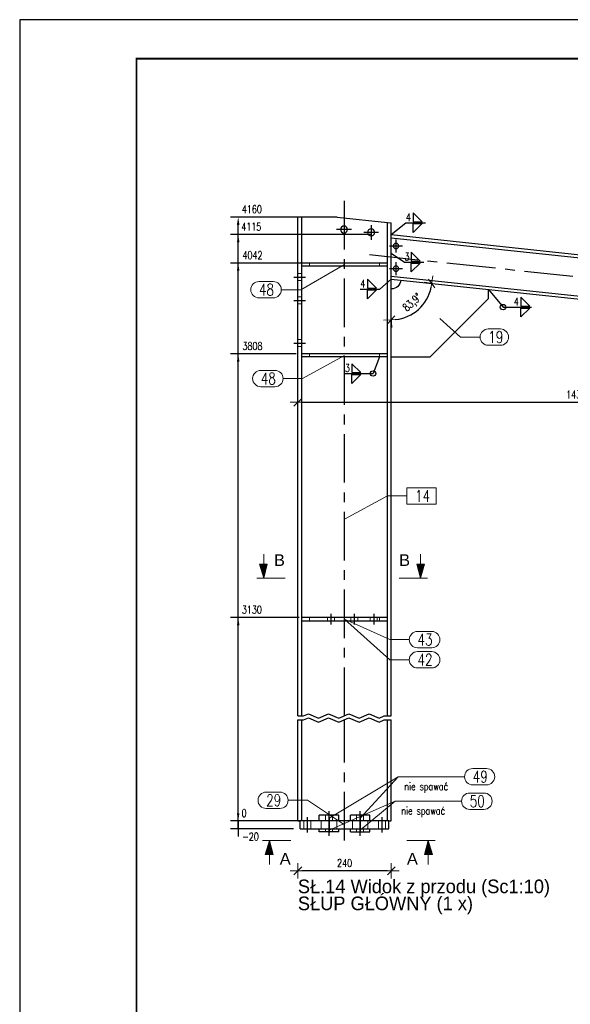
# Model space of a CAD drawing. Header units: millimetres. Extents: x 3515 to 4529, y 13642 to 14292.
# Tile 30 of 96: x 3528 to 3670, y 14010 to 14264. Entities that reach past the tile are written whole.
import ezdxf

# ---------------------------------------------------------------- set-up
doc = ezdxf.new("R2010")
doc.units = ezdxf.units.MM
doc.header["$LTSCALE"] = 10
doc.linetypes.add('HIDDEN', pattern=[0.375, 0.25, -0.125])
doc.linetypes.add('MITTE', pattern=[2, 1.25, -0.25, 0.25, -0.25])
doc.layers.get('Defpoints').update_dxf_attribs({"color": 1})
doc.layers.add('_FORMATKA', color=8, linetype='Continuous', plot=False)
for name, color, linetype, lineweight in [('_RAMKA', 7, 'Continuous', 35), ('PS_DIM', 4, 'Continuous', 13), ('PS_Hidden', 2, 'HIDDEN', 9), ('PS_Pos', 1, 'Continuous', 15), ('PS_SOLID', 7, 'Continuous', 30), ('PS_TEXT', 3, 'Continuous', 18)]:
    doc.layers.add(name, color=color, linetype=linetype, lineweight=lineweight)
for name, color, linetype in [('PS_MID', 5, 'MITTE'), ('PS_SHAPE', 3, 'Continuous'), ('PS_WELD', 1, 'Continuous')]:
    doc.layers.add(name, color=color, linetype=linetype)
doc.styles.add('ARIAL', font='arial.ttf')
doc.styles.add('ROMANS', font='romans.shx', dxfattribs={"width": 0.8})
doc.styles.add('simplex', font='simplex.shx', dxfattribs={"width": 0.75})
doc.dimstyles.new('1_10_GŁ_DS1-LS10', dxfattribs={"dimtxt": 2, "dimasz": 2, "dimexe": 2, "dimexo": 5, "dimgap": 1, "dimtad": 1, "dimjust": 4, "dimdec": 0, "dimlfac": 10, "dimtxsty": 'simplex', "dimblk1": 'NONE', "dimsah": 1, "dimcen": 2, "dimclrd": 256, "dimclre": 256, "dimclrt": 3, "dimadec": 1, "dimazin": 0, "dimtfac": 1, "dimtdec": 0, "dimtmove": 2, "dimatfit": 3, "dimfxl": 1, "dimarcsym": 0})
doc.dimstyles.new('1_10_PRZ', dxfattribs={"dimtxt": 2, "dimasz": 1, "dimexe": 2, "dimexo": 5, "dimgap": 1, "dimtad": 1, "dimdec": 0, "dimlfac": 10, "dimtxsty": 'simplex', "dimblk": 'dimznak', "dimcen": 2, "dimse1": 1, "dimse2": 1, "dimclrt": 3, "dimadec": 1, "dimazin": 0, "dimtfac": 1, "dimtdec": 0, "dimtix": 1, "dimtmove": 2, "dimatfit": 3, "dimldrblk": 'dim-grot', "dimfxl": 1, "dimarcsym": 0})

# ---------------------------------------------------------------- blocks, each defined once
blk = doc.blocks.new('dimznak')
at = {"color": 0}
for points in [[(-2, 0), (2, 0)], [(0, 2), (0, -2)]]:
    blk.add_lwpolyline(points, dxfattribs=at)
at = {"color": 2}
blk.add_lwpolyline([(1, 1), (-1, -1)], dxfattribs=at)
blk = doc.blocks.new('*D138')
at = {"layer": 'Defpoints', "color": 0, "transparency": 16777216}
for p in [(3623.95, 14211.42), (3623.95, 14196.93), (3628.85, 14187.71), (3739.22, 14184.63), (3623.95, 14084.6)]:
    blk.add_point(p, dxfattribs=at)
at = {"layer": 'PS_DIM', "color": 0, "lineweight": -2, "transparency": 16777216}
blk.add_arc((3623.95, 14196.93), 10.45, 275.486, 348.422, dxfattribs=at)
for p, rotation in [((3634.34, 14195.83), 81.16500206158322), ((3623.95, 14186.49), 182.7429951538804)]:
    blk.add_blockref('dimznak', p, dxfattribs=dict(at, rotation=rotation))
at = {"layer": 'PS_DIM', "color": 3, "transparency": 16777216, "insert": (3629.47, 14190.79), "char_height": 2, "attachment_point": 5, "rotation": 41.954, "style": 'simplex'}
blk.add_mtext('83,9°', dxfattribs=at)
blk = doc.blocks.new('dim-grot')
blk.add_hatch(color=256).paths.add_polyline_path([(0, 0), (-2, 0.5), (-2, -0.5)])
blk.add_lwpolyline([(0, 0), (-2, 0.5), (-2, -0.5), (0, 0)])
blk = doc.blocks.new('*D139')
at = {"layer": 'Defpoints', "color": 0, "transparency": 16777216}
for p in [(3584.62, 14057.6), (3603.81, 14055.6), (3623.95, 14057.6)]:
    blk.add_point(p, dxfattribs=at)
at = {"layer": 'PS_DIM', "lineweight": -2, "transparency": 16777216}
for p, q in [((3584.62, 14059.6), (3584.62, 14061.6)), ((3618.95, 14057.6), (3582.62, 14057.6)), ((3598.81, 14055.6), (3582.62, 14055.6)), ((3584.62, 14055.6), (3584.62, 14057.6)), ((3584.62, 14055.6), (3584.62, 14053.6))]:
    blk.add_line(p, q, dxfattribs=at)
at = {"layer": 'PS_DIM', "transparency": 16777216}
blk.add_solid([(3584.28, 14059.6), (3584.95, 14059.6), (3584.62, 14057.6)], dxfattribs=at)
at = {"layer": 'PS_DIM', "color": 3, "transparency": 16777216, "insert": (3587.78, 14053.59), "char_height": 2, "attachment_point": 5, "rotation": 0.0573, "style": 'simplex'}
blk.add_mtext('-20', dxfattribs=at)
blk = doc.blocks.new('_None')
blk = doc.blocks.new('*D140')
at = {"layer": 'Defpoints', "color": 0, "transparency": 16777216}
for p in [(3584.62, 14057.6), (3603.81, 14057.6), (3623.95, 14057.6)]:
    blk.add_point(p, dxfattribs=at)
at = {"layer": 'PS_DIM', "lineweight": -2, "transparency": 16777216}
for p, q in [((3584.62, 14059.6), (3584.62, 14061.6)), ((3598.81, 14057.6), (3582.62, 14057.6)), ((3618.95, 14057.6), (3582.62, 14057.6)), ((3584.62, 14057.6), (3584.62, 14055.6))]:
    blk.add_line(p, q, dxfattribs=at)
at = {"layer": 'PS_DIM', "transparency": 16777216}
blk.add_solid([(3584.28, 14059.6), (3584.95, 14059.6), (3584.62, 14057.6)], dxfattribs=at)
at = {"layer": 'PS_DIM', "color": 3, "transparency": 16777216, "insert": (3586.14, 14059.62), "char_height": 2, "attachment_point": 5, "rotation": 0.0573, "style": 'simplex'}
blk.add_mtext('0', dxfattribs=at)
blk = doc.blocks.new('*D141')
at = {"layer": 'Defpoints', "color": 0, "transparency": 16777216}
for p in [(3584.62, 14109.9), (3605.24, 14109.9), (3623.95, 14057.6)]:
    blk.add_point(p, dxfattribs=at)
at = {"layer": 'PS_DIM', "lineweight": -2, "transparency": 16777216}
for p, q in [((3600.24, 14109.9), (3582.62, 14109.9)), ((3584.62, 14057.6), (3584.62, 14107.9)), ((3618.95, 14057.6), (3582.62, 14057.6))]:
    blk.add_line(p, q, dxfattribs=at)
at = {"layer": 'PS_DIM', "transparency": 16777216}
blk.add_solid([(3584.28, 14107.9), (3584.95, 14107.9), (3584.62, 14109.9)], dxfattribs=at)
at = {"layer": 'PS_DIM', "color": 3, "transparency": 16777216, "insert": (3588.14, 14111.92), "char_height": 2, "attachment_point": 5, "rotation": 0.0573, "style": 'simplex'}
blk.add_mtext('3130', dxfattribs=at)
blk = doc.blocks.new('*D142')
at = {"layer": 'Defpoints', "color": 0, "transparency": 16777216}
for p in [(3584.62, 14177.74), (3604.49, 14177.74), (3623.95, 14057.6)]:
    blk.add_point(p, dxfattribs=at)
at = {"layer": 'PS_DIM', "lineweight": -2, "transparency": 16777216}
for p, q in [((3599.49, 14177.74), (3582.62, 14177.74)), ((3584.62, 14057.6), (3584.62, 14175.74)), ((3618.95, 14057.6), (3582.62, 14057.6))]:
    blk.add_line(p, q, dxfattribs=at)
at = {"layer": 'PS_DIM', "transparency": 16777216}
blk.add_solid([(3584.28, 14175.74), (3584.95, 14175.74), (3584.62, 14177.74)], dxfattribs=at)
at = {"layer": 'PS_DIM', "color": 3, "transparency": 16777216, "insert": (3588.28, 14179.76), "char_height": 2, "attachment_point": 5, "rotation": 0.0573, "style": 'simplex'}
blk.add_mtext('3808', dxfattribs=at)
blk = doc.blocks.new('*D143')
at = {"layer": 'Defpoints', "color": 0, "transparency": 16777216}
for p in [(3584.62, 14201.08), (3606.11, 14201.08), (3623.95, 14057.6)]:
    blk.add_point(p, dxfattribs=at)
at = {"layer": 'PS_DIM', "lineweight": -2, "transparency": 16777216}
for p, q in [((3601.11, 14201.08), (3582.62, 14201.08)), ((3584.62, 14057.6), (3584.62, 14199.08)), ((3618.95, 14057.6), (3582.62, 14057.6))]:
    blk.add_line(p, q, dxfattribs=at)
at = {"layer": 'PS_DIM', "transparency": 16777216}
blk.add_solid([(3584.28, 14199.08), (3584.95, 14199.08), (3584.62, 14201.08)], dxfattribs=at)
at = {"layer": 'PS_DIM', "color": 3, "transparency": 16777216, "insert": (3588.28, 14203.1), "char_height": 2, "attachment_point": 5, "rotation": 0.0573, "style": 'simplex'}
blk.add_mtext('4042', dxfattribs=at)
blk = doc.blocks.new('*D144')
at = {"layer": 'Defpoints', "color": 0, "transparency": 16777216}
for p in [(3584.62, 14208.4), (3623.95, 14208.4), (3623.95, 14057.6)]:
    blk.add_point(p, dxfattribs=at)
at = {"layer": 'PS_DIM', "lineweight": -2, "transparency": 16777216}
for p, q in [((3618.95, 14208.4), (3582.62, 14208.4)), ((3584.62, 14057.6), (3584.62, 14206.4)), ((3618.95, 14057.6), (3582.62, 14057.6))]:
    blk.add_line(p, q, dxfattribs=at)
at = {"layer": 'PS_DIM', "transparency": 16777216}
blk.add_solid([(3584.28, 14206.4), (3584.95, 14206.4), (3584.62, 14208.4)], dxfattribs=at)
at = {"layer": 'PS_DIM', "color": 3, "transparency": 16777216, "insert": (3587.99, 14210.42), "char_height": 2, "attachment_point": 5, "rotation": 0.0573, "style": 'simplex'}
blk.add_mtext('4115', dxfattribs=at)
blk = doc.blocks.new('*D145')
at = {"layer": 'Defpoints', "color": 0, "transparency": 16777216}
for p in [(3584.62, 14212.9), (3607.42, 14212.9), (3623.95, 14057.6)]:
    blk.add_point(p, dxfattribs=at)
at = {"layer": 'PS_DIM', "lineweight": -2, "transparency": 16777216}
for p, q in [((3602.42, 14212.9), (3582.62, 14212.9)), ((3584.62, 14057.6), (3584.62, 14210.9)), ((3618.95, 14057.6), (3582.62, 14057.6))]:
    blk.add_line(p, q, dxfattribs=at)
at = {"layer": 'PS_DIM', "transparency": 16777216}
blk.add_solid([(3584.28, 14210.9), (3584.95, 14210.9), (3584.62, 14212.9)], dxfattribs=at)
at = {"layer": 'PS_DIM', "color": 3, "transparency": 16777216, "insert": (3588.14, 14214.92), "char_height": 2, "attachment_point": 5, "rotation": 0.0573, "style": 'simplex'}
blk.add_mtext('4160', dxfattribs=at)
blk = doc.blocks.new('*D146')
at = {"layer": 'Defpoints', "color": 0, "transparency": 16777216}
for p in [(3599.95, 14060.43), (3623.95, 14057.6), (3599.95, 14044.77)]:
    blk.add_point(p, dxfattribs=at)
at = {"layer": 'PS_DIM', "color": 0, "lineweight": -2, "transparency": 16777216}
blk.add_line((3622.95, 14044.77), (3600.95, 14044.77), dxfattribs=at)
at = {"layer": 'PS_DIM', "color": 0, "lineweight": -2, "transparency": 16777216, "rotation": 180}
blk.add_blockref('dimznak', (3599.95, 14044.77), dxfattribs=at)
at = {"layer": 'PS_DIM', "color": 0, "lineweight": -2, "transparency": 16777216}
blk.add_blockref('dimznak', (3623.95, 14044.77), dxfattribs=at)
at = {"layer": 'PS_DIM', "color": 3, "transparency": 16777216, "insert": (3611.95, 14046.77), "char_height": 2, "attachment_point": 5, "style": 'simplex'}
blk.add_mtext('240', dxfattribs=at)
blk = doc.blocks.new('*X147')
at = {"color": 0}
for s, p in [('SŁ.14 Widok z przodu (Sc1:10)', (3599.95, 14047.96)), ('SŁUP GŁÓWNY (1 x)', (3599.95, 14043.59))]:
    blk.add_text(s, height=3.5, dxfattribs=at).set_placement(p)
blk = doc.blocks.new('*D148')
at = {"layer": 'Defpoints', "color": 0, "transparency": 16777216}
for p in [(3742.91, 14209.78), (3599.95, 14185.65), (3742.91, 14165.27)]:
    blk.add_point(p, dxfattribs=at)
at = {"layer": 'PS_DIM', "color": 0, "lineweight": -2, "transparency": 16777216}
blk.add_line((3600.95, 14165.27), (3741.91, 14165.27), dxfattribs=at)
at = {"layer": 'PS_DIM', "color": 0, "lineweight": -2, "transparency": 16777216, "rotation": 180}
blk.add_blockref('dimznak', (3599.95, 14165.27), dxfattribs=at)
at = {"layer": 'PS_DIM', "color": 0, "lineweight": -2, "transparency": 16777216}
blk.add_blockref('dimznak', (3742.91, 14165.27), dxfattribs=at)
at = {"layer": 'PS_DIM', "color": 3, "transparency": 16777216, "insert": (3671.43, 14167.27), "char_height": 2, "attachment_point": 5, "style": 'simplex'}
blk.add_mtext('1430', dxfattribs=at)
blk = doc.blocks.new('Znacznik')
at = {"layer": 'PS_TEXT'}
for p, q in [((4454.27, 7141.25), (4454.27, 7149.35)), ((4454.27, 7147.33), (4447.39, 7147.33)), ((4454.27, 7147.33), (4450.22, 7148.54)), ((4450.22, 7148.54), (4450.22, 7146.32)), ((4454.27, 7147.33), (4450.22, 7148.34)), ((4454.27, 7147.33), (4450.22, 7148.14)), ((4454.27, 7147.33), (4450.22, 7147.94)), ((4454.27, 7147.33), (4450.22, 7147.73)), ((4454.27, 7147.33), (4450.22, 7147.53)), ((4454.27, 7147.33), (4450.22, 7146.32)), ((4454.27, 7147.33), (4450.22, 7146.52)), ((4454.27, 7147.33), (4450.22, 7146.72)), ((4454.27, 7147.33), (4450.22, 7147.13)), ((4454.27, 7147.33), (4450.22, 7146.92)), ((4454.27, 7147.33), (4450.22, 7147.33))]:
    blk.add_line(p, q, dxfattribs=at)
blk = doc.blocks.new('PRZEK3')
at = {"layer": 'PS_DIM', "color": 7, "xscale": -0.8999999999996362, "yscale": 0.8999999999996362, "zscale": 0.9, "rotation": 90}
blk.add_blockref('Znacznik', (202262.67, 15878.89), dxfattribs=at)
at = {"layer": 'PS_TEXT', "style": 'ROMANS', "width": 0.9, "flags": 4}
blk.add_attdef('PRZEKRÓJ', (195831.81, 11873.66), '', height=2.92, dxfattribs=at)
blk = doc.blocks.new('*X377')
at = {"color": 1}
for p, q in [((3599.95, 14084.6), (3601.36, 14084.6)), ((3599.95, 14083.6), (3601.36, 14083.6)), ((3601.36, 14084.6), (3602.66, 14085.15)), ((3601.36, 14083.6), (3602.66, 14084.15)), ((3602.66, 14085.15), (3605.26, 14084.05)), ((3602.66, 14084.15), (3605.26, 14083.05)), ((3605.26, 14084.05), (3607.86, 14085.15)), ((3605.26, 14083.05), (3607.86, 14084.15)), ((3607.86, 14085.15), (3610.46, 14084.05)), ((3607.86, 14084.15), (3610.46, 14083.05)), ((3610.46, 14084.05), (3613.06, 14085.15)), ((3610.46, 14083.05), (3613.06, 14084.15)), ((3613.06, 14085.15), (3615.66, 14084.05)), ((3613.06, 14084.15), (3615.66, 14083.05)), ((3615.66, 14084.05), (3618.26, 14085.15)), ((3615.66, 14083.05), (3618.26, 14084.15)), ((3618.26, 14085.15), (3620.86, 14084.05)), ((3618.26, 14084.15), (3620.86, 14083.05)), ((3620.86, 14084.05), (3622.16, 14084.6)), ((3620.86, 14083.05), (3622.16, 14083.6)), ((3622.16, 14084.6), (3623.95, 14084.6)), ((3622.16, 14083.6), (3623.95, 14083.6))]:
    blk.add_line(p, q, dxfattribs=at)
at = {"layer": 'PS_Hidden', "color": 2, "linetype": 'HIDDEN'}
for p, q in [((3742.68, 14207.59), (3741.69, 14207.7)), ((3742.49, 14205.8), (3741.49, 14205.91)), ((3742.15, 14202.62), (3741.16, 14202.73)), ((3602.95, 14200.28), (3602.95, 14201.08)), ((3620.95, 14201.08), (3620.95, 14200.28)), ((3741.96, 14200.83), (3740.96, 14200.94)), ((3600.93, 14198.38), (3599.95, 14198.38)), ((3600.93, 14196.58), (3599.95, 14196.58)), ((3600.93, 14192.38), (3599.95, 14192.38)), ((3740.15, 14193.28), (3741.14, 14193.18)), ((3740.3, 14194.67), (3741.29, 14194.57)), ((3600.93, 14190.58), (3599.95, 14190.58)), ((3739.51, 14187.32), (3740.5, 14187.21)), ((3739.36, 14185.92), (3740.36, 14185.82)), ((3600.93, 14181.38), (3599.95, 14181.38)), ((3600.93, 14179.58), (3599.95, 14179.58)), ((3602.95, 14176.94), (3602.95, 14177.74)), ((3620.95, 14177.74), (3620.95, 14176.94)), ((3602.95, 14109.1), (3602.95, 14109.9)), ((3607.55, 14109.1), (3607.55, 14109.9)), ((3609.35, 14109.1), (3609.35, 14109.9)), ((3613.55, 14109.1), (3613.55, 14109.9)), ((3615.35, 14109.1), (3615.35, 14109.9)), ((3618.55, 14109.1), (3618.55, 14109.9)), ((3620.35, 14109.1), (3620.35, 14109.9)), ((3620.95, 14109.9), (3620.95, 14109.1)), ((3607.05, 14059.1), (3607.05, 14057.6)), ((3608.85, 14059.1), (3608.85, 14057.6)), ((3615.05, 14059.1), (3615.05, 14057.6)), ((3616.85, 14059.1), (3616.85, 14057.6)), ((3601.45, 14055.6), (3601.45, 14057.6)), ((3603.25, 14055.6), (3603.25, 14057.6)), ((3605.95, 14055.6), (3605.95, 14057.6)), ((3607.05, 14055.6), (3607.05, 14054.8)), ((3608.85, 14055.6), (3608.85, 14054.8)), ((3609.95, 14055.6), (3609.95, 14057.6)), ((3613.95, 14055.6), (3613.95, 14057.6)), ((3613.95, 14055.6), (3613.95, 14057.6)), ((3615.05, 14055.6), (3615.05, 14054.8)), ((3616.85, 14055.6), (3616.85, 14054.8)), ((3617.95, 14055.6), (3617.95, 14057.6)), ((3617.95, 14055.6), (3617.95, 14057.6)), ((3620.65, 14055.6), (3620.65, 14057.6)), ((3622.45, 14055.6), (3622.45, 14057.6))]:
    blk.add_line(p, q, dxfattribs=at)
at = {"layer": 'PS_MID', "color": 5, "linetype": 'MITTE'}
for p, q in [((3611.95, 14084.6), (3611.95, 14217.9)), ((3611.81, 14211.6), (3611.81, 14207.8)), ((3618.77, 14210.85), (3618.77, 14207.05)), ((3613.71, 14209.7), (3609.91, 14209.7)), ((3620.67, 14208.95), (3616.87, 14208.95)), ((3626.85, 14205.46), (3623.45, 14205.46)), ((3625.15, 14207.16), (3625.15, 14203.76)), ((3740.6, 14206.91), (3743.58, 14206.59)), ((3740.6, 14206.91), (3743.58, 14206.59)), ((3740.6, 14206.91), (3743.58, 14206.59)), ((3740.6, 14206.91), (3743.58, 14206.59)), ((3618.37, 14203.26), (3744.8, 14189.77)), ((3625.15, 14201.32), (3625.15, 14197.92)), ((3740.07, 14201.94), (3743.05, 14201.62)), ((3740.07, 14201.94), (3743.05, 14201.62)), ((3740.07, 14201.94), (3743.05, 14201.62)), ((3740.07, 14201.94), (3743.05, 14201.62)), ((3598.95, 14197.48), (3601.93, 14197.48)), ((3598.95, 14197.48), (3601.93, 14197.48)), ((3626.85, 14199.62), (3623.45, 14199.62)), ((3742.21, 14193.77), (3739.23, 14194.08)), ((3742.21, 14193.77), (3739.23, 14194.08)), ((3598.95, 14191.48), (3601.93, 14191.48)), ((3598.95, 14191.48), (3601.93, 14191.48)), ((3741.42, 14186.41), (3738.44, 14186.73)), ((3741.42, 14186.41), (3738.44, 14186.73)), ((3598.95, 14180.48), (3601.93, 14180.48)), ((3598.95, 14180.48), (3601.93, 14180.48)), ((3608.45, 14110.9), (3608.45, 14108.1)), ((3614.45, 14110.9), (3614.45, 14108.1)), ((3619.45, 14110.9), (3619.45, 14108.1)), ((3619.45, 14110.9), (3619.45, 14108.1)), ((3611.95, 14052.6), (3611.95, 14083.6)), ((3602.35, 14058.6), (3602.35, 14054.6)), ((3602.35, 14058.6), (3602.35, 14054.6)), ((3607.95, 14056.6), (3607.95, 14060.1)), ((3607.95, 14056.6), (3607.95, 14060.1)), ((3607.95, 14058.6), (3607.95, 14054.6)), ((3607.95, 14058.6), (3607.95, 14054.6)), ((3615.95, 14056.6), (3615.95, 14060.1)), ((3615.95, 14056.6), (3615.95, 14060.1)), ((3615.95, 14058.6), (3615.95, 14054.6)), ((3615.95, 14058.6), (3615.95, 14054.6)), ((3621.55, 14058.6), (3621.55, 14054.6)), ((3621.55, 14058.6), (3621.55, 14054.6)), ((3607.95, 14053.8), (3607.95, 14056.6)), ((3607.95, 14053.8), (3607.95, 14056.6)), ((3615.95, 14053.8), (3615.95, 14056.6)), ((3615.95, 14053.8), (3615.95, 14056.6))]:
    blk.add_line(p, q, dxfattribs=at)
at = {"layer": 'PS_SOLID', "color": 7, "linetype": 'Continuous'}
for p, q in [((3599.95, 14084.6), (3599.95, 14212.9)), ((3600.93, 14212.9), (3599.95, 14212.9)), ((3600.93, 14084.6), (3600.93, 14212.9)), ((3610.06, 14212.9), (3600.93, 14212.9)), ((3610.06, 14212.9), (3622.97, 14211.52)), ((3622.97, 14084.6), (3622.97, 14211.52)), ((3622.97, 14211.52), (3623.95, 14211.42)), ((3623.95, 14084.6), (3623.95, 14211.42)), ((3623.95, 14208.4), (3740.43, 14195.97)), ((3623.95, 14207.59), (3623.95, 14208.4)), ((3623.95, 14207.59), (3740.35, 14195.17)), ((3741.92, 14209.89), (3739.29, 14185.23)), ((3740.28, 14185.12), (3742.91, 14209.78)), ((3742.91, 14209.78), (3741.92, 14209.89)), ((3622.95, 14201.08), (3600.95, 14201.08)), ((3600.95, 14200.28), (3600.95, 14201.08)), ((3622.95, 14200.28), (3600.95, 14200.28)), ((3622.95, 14200.28), (3622.95, 14201.08)), ((3623.95, 14197.74), (3739.31, 14185.43)), ((3623.95, 14196.93), (3623.95, 14197.74)), ((3623.95, 14196.93), (3739.22, 14184.63)), ((3648.95, 14191.94), (3648.95, 14194.27)), ((3633.95, 14176.94), (3648.95, 14191.94)), ((3739.22, 14184.63), (3739.29, 14185.23)), ((3740.28, 14185.12), (3739.29, 14185.23)), ((3622.95, 14177.74), (3600.95, 14177.74)), ((3600.95, 14176.94), (3600.95, 14177.74)), ((3622.95, 14176.94), (3622.95, 14177.74)), ((3622.95, 14176.94), (3600.95, 14176.94)), ((3623.95, 14176.94), (3633.95, 14176.94)), ((3600.95, 14109.1), (3600.95, 14109.9)), ((3622.95, 14109.9), (3600.95, 14109.9)), ((3600.95, 14109.1), (3622.95, 14109.1)), ((3622.95, 14109.1), (3622.95, 14109.9)), ((3599.95, 14057.6), (3599.95, 14083.6)), ((3600.93, 14057.6), (3600.93, 14083.6)), ((3622.97, 14057.6), (3622.97, 14083.6)), ((3623.95, 14057.6), (3623.95, 14083.6)), ((3605.45, 14057.6), (3605.45, 14059.1)), ((3610.45, 14059.1), (3605.45, 14059.1)), ((3610.45, 14057.6), (3610.45, 14059.1)), ((3613.45, 14057.6), (3613.45, 14059.1)), ((3618.45, 14059.1), (3613.45, 14059.1)), ((3618.45, 14057.6), (3618.45, 14059.1)), ((3599.95, 14057.6), (3600.55, 14057.6)), ((3600.55, 14055.6), (3600.55, 14057.6)), ((3623.35, 14057.6), (3600.55, 14057.6)), ((3600.55, 14055.6), (3623.35, 14055.6)), ((3605.45, 14054.8), (3605.45, 14055.6)), ((3610.45, 14054.8), (3610.45, 14055.6)), ((3613.45, 14054.8), (3613.45, 14055.6)), ((3618.45, 14054.8), (3618.45, 14055.6)), ((3623.35, 14055.6), (3623.35, 14057.6)), ((3623.35, 14057.6), (3623.95, 14057.6)), ((3610.45, 14054.8), (3605.45, 14054.8)), ((3613.45, 14054.8), (3618.45, 14054.8))]:
    blk.add_line(p, q, dxfattribs=at)
at = {"layer": 'PS_SOLID', "color": 7, "extrusion": (0, 0, -1)}
for centre, radius in [((-3611.81, 14209.7), 0.9), ((-3618.77, 14208.95), 0.9), ((-3625.15, 14205.46), 0.7), ((-3625.15, 14199.62), 0.7)]:
    blk.add_circle(centre, radius, dxfattribs=at)
at = {"layer": 'PS_SOLID', "extrusion": (0, 0, -1)}
blk.add_arc((-3623.95, 14196.93), 2.5, 186.092, 270, dxfattribs=at)
blk = doc.blocks.new('*X378')
at = {"color": 1}
for p, q in [((3611.95, 14177.34), (3601.17, 14171.38)), ((3590.43, 14173.48), (3594.07, 14173.48)), ((3596.17, 14171.38), (3601.17, 14171.38)), ((3590.43, 14169.28), (3594.07, 14169.28))]:
    blk.add_line(p, q, dxfattribs=at)
for centre, start, end in [((3590.43, 14171.38), 90, 270), ((3594.07, 14171.38), 270, 90)]:
    blk.add_arc(centre, 2.1, start, end, dxfattribs=at)
at = {"color": 2, "style": 'simplex', "width": 0.75}
blk.add_text('48', height=3, dxfattribs=at).set_placement((3590.43, 14169.88))
blk = doc.blocks.new('*X379')
at = {"color": 1}
for p, q in [((3611.95, 14177.34), (3601.17, 14171.38)), ((3590.43, 14173.48), (3594.07, 14173.48)), ((3596.17, 14171.38), (3601.17, 14171.38)), ((3590.43, 14169.28), (3594.07, 14169.28))]:
    blk.add_line(p, q, dxfattribs=at)
for centre, start, end in [((3590.43, 14171.38), 90, 270), ((3594.07, 14171.38), 270, 90)]:
    blk.add_arc(centre, 2.1, start, end, dxfattribs=at)
at = {"color": 2, "style": 'simplex', "width": 0.75}
blk.add_text('48', height=3, dxfattribs=at).set_placement((3590.43, 14169.88))
blk = doc.blocks.new('*X380')
at = {"color": 1}
for p, q in [((3636.45, 14186.8), (3641.77, 14182.02)), ((3648.87, 14184.12), (3651.98, 14184.12)), ((3641.77, 14182.02), (3646.77, 14182.02)), ((3648.87, 14179.92), (3651.98, 14179.92))]:
    blk.add_line(p, q, dxfattribs=at)
for centre, start, end in [((3648.87, 14182.02), 90, 270), ((3651.98, 14182.02), 270, 90)]:
    blk.add_arc(centre, 2.1, start, end, dxfattribs=at)
at = {"color": 2, "style": 'simplex', "width": 0.75}
blk.add_text('19', height=3, dxfattribs=at).set_placement((3648.87, 14180.52))
blk = doc.blocks.new('*X381')
at = {"color": 1}
for p, q in [((3611.95, 14200.68), (3600.7, 14194.22)), ((3589.96, 14196.32), (3593.6, 14196.32)), ((3595.7, 14194.22), (3600.7, 14194.22)), ((3589.96, 14192.12), (3593.6, 14192.12))]:
    blk.add_line(p, q, dxfattribs=at)
for centre, start, end in [((3589.96, 14194.22), 90, 270), ((3593.6, 14194.22), 270, 90)]:
    blk.add_arc(centre, 2.1, start, end, dxfattribs=at)
at = {"color": 2, "style": 'simplex', "width": 0.75}
blk.add_text('48', height=3, dxfattribs=at).set_placement((3589.96, 14192.72))
blk = doc.blocks.new('*X382')
at = {"color": 1}
for p, q in [((3611.95, 14200.68), (3600.7, 14194.22)), ((3589.96, 14196.32), (3593.6, 14196.32)), ((3595.7, 14194.22), (3600.7, 14194.22)), ((3589.96, 14192.12), (3593.6, 14192.12))]:
    blk.add_line(p, q, dxfattribs=at)
for centre, start, end in [((3589.96, 14194.22), 90, 270), ((3593.6, 14194.22), 270, 90)]:
    blk.add_arc(centre, 2.1, start, end, dxfattribs=at)
at = {"color": 2, "style": 'simplex', "width": 0.75}
blk.add_text('48', height=3, dxfattribs=at).set_placement((3589.96, 14192.72))
blk = doc.blocks.new('*X383')
at = {"color": 1}
for p, q in [((3635.47, 14143.31), (3627.95, 14143.31)), ((3627.95, 14143.31), (3627.95, 14139.11)), ((3635.47, 14139.11), (3635.47, 14143.31)), ((3611.95, 14135.25), (3622.95, 14141.21)), ((3622.95, 14141.21), (3627.95, 14141.21)), ((3627.95, 14139.11), (3635.47, 14139.11))]:
    blk.add_line(p, q, dxfattribs=at)
at = {"color": 30, "style": 'simplex', "width": 0.75}
blk.add_text('14', height=3, dxfattribs=at).set_placement((3630.05, 14139.71))
blk = doc.blocks.new('*X384')
at = {"color": 1}
for p, q in [((3591.81, 14065.03), (3595.35, 14065.03)), ((3591.81, 14060.83), (3595.35, 14060.83)), ((3597.45, 14062.93), (3602.45, 14062.93)), ((3611.95, 14056.6), (3602.45, 14062.93))]:
    blk.add_line(p, q, dxfattribs=at)
for centre, start, end in [((3591.81, 14062.93), 90, 270), ((3595.35, 14062.93), 270, 90)]:
    blk.add_arc(centre, 2.1, start, end, dxfattribs=at)
at = {"color": 2, "style": 'simplex', "width": 0.75}
blk.add_text('29', height=3, dxfattribs=at).set_placement((3591.81, 14061.43))
blk = doc.blocks.new('*X385')
at = {"color": 1}
for p, q in [((3644.11, 14064.79), (3647.75, 14064.79)), ((3607.95, 14055.2), (3624.92, 14062.69)), ((3624.92, 14062.69), (3642.01, 14062.69)), ((3644.11, 14060.59), (3647.75, 14060.59))]:
    blk.add_line(p, q, dxfattribs=at)
for centre, start, end in [((3644.11, 14062.69), 90, 270), ((3647.75, 14062.69), 270, 90)]:
    blk.add_arc(centre, 2.1, start, end, dxfattribs=at)
at = {"color": 2, "style": 'simplex', "width": 0.75}
blk.add_text('50', height=3, dxfattribs=at).set_placement((3644.11, 14061.19))
at = {"color": 3, "style": 'simplex', "width": 0.75}
blk.add_text('nie spawać', height=2, dxfattribs=at).set_placement((3626.52, 14059.23))
blk = doc.blocks.new('*X386')
at = {"color": 1}
for p, q in [((3644.87, 14071.08), (3648.41, 14071.08)), ((3607.95, 14058.35), (3625.69, 14068.98)), ((3625.69, 14068.98), (3642.77, 14068.98)), ((3644.87, 14066.88), (3648.41, 14066.88))]:
    blk.add_line(p, q, dxfattribs=at)
for centre, start, end in [((3644.87, 14068.98), 90, 270), ((3648.41, 14068.98), 270, 90)]:
    blk.add_arc(centre, 2.1, start, end, dxfattribs=at)
at = {"color": 2, "style": 'simplex', "width": 0.75}
blk.add_text('49', height=3, dxfattribs=at).set_placement((3644.87, 14067.48))
at = {"color": 3, "style": 'simplex', "width": 0.75}
blk.add_text('nie spawać', height=2, dxfattribs=at).set_placement((3627.29, 14065.51))
blk = doc.blocks.new('*X387')
at = {"color": 1}
for p, q in [((3644.87, 14071.08), (3648.41, 14071.08)), ((3615.95, 14058.35), (3625.69, 14068.98)), ((3625.69, 14068.98), (3642.77, 14068.98)), ((3644.87, 14066.88), (3648.41, 14066.88))]:
    blk.add_line(p, q, dxfattribs=at)
for centre, start, end in [((3644.87, 14068.98), 90, 270), ((3648.41, 14068.98), 270, 90)]:
    blk.add_arc(centre, 2.1, start, end, dxfattribs=at)
at = {"color": 2, "style": 'simplex', "width": 0.75}
blk.add_text('49', height=3, dxfattribs=at).set_placement((3644.87, 14067.48))
at = {"color": 3, "style": 'simplex', "width": 0.75}
blk.add_text('nie spawać', height=2, dxfattribs=at).set_placement((3627.29, 14065.51))
blk = doc.blocks.new('*X388')
at = {"color": 1}
for p, q in [((3644.87, 14071.08), (3648.41, 14071.08)), ((3615.95, 14058.35), (3625.69, 14068.98)), ((3625.69, 14068.98), (3642.77, 14068.98)), ((3644.87, 14066.88), (3648.41, 14066.88))]:
    blk.add_line(p, q, dxfattribs=at)
for centre, start, end in [((3644.87, 14068.98), 90, 270), ((3648.41, 14068.98), 270, 90)]:
    blk.add_arc(centre, 2.1, start, end, dxfattribs=at)
at = {"color": 2, "style": 'simplex', "width": 0.75}
blk.add_text('49', height=3, dxfattribs=at).set_placement((3644.87, 14067.48))
at = {"color": 3, "style": 'simplex', "width": 0.75}
blk.add_text('nie spawać', height=2, dxfattribs=at).set_placement((3627.29, 14065.51))
blk = doc.blocks.new('*X389')
at = {"color": 1}
for p, q in [((3644.11, 14064.79), (3647.75, 14064.79)), ((3615.95, 14055.2), (3624.92, 14062.69)), ((3624.92, 14062.69), (3642.01, 14062.69)), ((3644.11, 14060.59), (3647.75, 14060.59))]:
    blk.add_line(p, q, dxfattribs=at)
for centre, start, end in [((3644.11, 14062.69), 90, 270), ((3647.75, 14062.69), 270, 90)]:
    blk.add_arc(centre, 2.1, start, end, dxfattribs=at)
at = {"color": 2, "style": 'simplex', "width": 0.75}
blk.add_text('50', height=3, dxfattribs=at).set_placement((3644.11, 14061.19))
at = {"color": 3, "style": 'simplex', "width": 0.75}
blk.add_text('nie spawać', height=2, dxfattribs=at).set_placement((3626.52, 14059.23))
blk = doc.blocks.new('*X390')
at = {"color": 1}
for p, q in [((3644.11, 14064.79), (3647.75, 14064.79)), ((3615.95, 14055.2), (3624.92, 14062.69)), ((3624.92, 14062.69), (3642.01, 14062.69)), ((3644.11, 14060.59), (3647.75, 14060.59))]:
    blk.add_line(p, q, dxfattribs=at)
for centre, start, end in [((3644.11, 14062.69), 90, 270), ((3647.75, 14062.69), 270, 90)]:
    blk.add_arc(centre, 2.1, start, end, dxfattribs=at)
at = {"color": 2, "style": 'simplex', "width": 0.75}
blk.add_text('50', height=3, dxfattribs=at).set_placement((3644.11, 14061.19))
at = {"color": 3, "style": 'simplex', "width": 0.75}
blk.add_text('nie spawać', height=2, dxfattribs=at).set_placement((3626.52, 14059.23))
blk = doc.blocks.new('*X391')
at = {"color": 1}
for p, q in [((3644.87, 14071.08), (3648.41, 14071.08)), ((3607.95, 14058.35), (3625.69, 14068.98)), ((3625.69, 14068.98), (3642.77, 14068.98)), ((3644.87, 14066.88), (3648.41, 14066.88))]:
    blk.add_line(p, q, dxfattribs=at)
for centre, start, end in [((3644.87, 14068.98), 90, 270), ((3648.41, 14068.98), 270, 90)]:
    blk.add_arc(centre, 2.1, start, end, dxfattribs=at)
at = {"color": 2, "style": 'simplex', "width": 0.75}
blk.add_text('49', height=3, dxfattribs=at).set_placement((3644.87, 14067.48))
at = {"color": 3, "style": 'simplex', "width": 0.75}
blk.add_text('nie spawać', height=2, dxfattribs=at).set_placement((3627.29, 14065.51))
blk = doc.blocks.new('*X392')
at = {"color": 1}
for p, q in [((3644.11, 14064.79), (3647.75, 14064.79)), ((3607.95, 14055.2), (3624.92, 14062.69)), ((3624.92, 14062.69), (3642.01, 14062.69)), ((3644.11, 14060.59), (3647.75, 14060.59))]:
    blk.add_line(p, q, dxfattribs=at)
for centre, start, end in [((3644.11, 14062.69), 90, 270), ((3647.75, 14062.69), 270, 90)]:
    blk.add_arc(centre, 2.1, start, end, dxfattribs=at)
at = {"color": 2, "style": 'simplex', "width": 0.75}
blk.add_text('50', height=3, dxfattribs=at).set_placement((3644.11, 14061.19))
at = {"color": 3, "style": 'simplex', "width": 0.75}
blk.add_text('nie spawać', height=2, dxfattribs=at).set_placement((3626.52, 14059.23))
blk = doc.blocks.new('*X395')
at = {"color": 1}
for p, q in [((3611.95, 14109.5), (3623.58, 14104.24)), ((3630.68, 14106.34), (3634.33, 14106.34)), ((3623.58, 14104.24), (3628.58, 14104.24)), ((3630.68, 14102.14), (3634.33, 14102.14))]:
    blk.add_line(p, q, dxfattribs=at)
for centre, start, end in [((3630.68, 14104.24), 90, 270), ((3634.33, 14104.24), 270, 90)]:
    blk.add_arc(centre, 2.1, start, end, dxfattribs=at)
at = {"color": 2, "style": 'simplex', "width": 0.75}
blk.add_text('43', height=3, dxfattribs=at).set_placement((3630.68, 14102.74))
blk = doc.blocks.new('*X396')
at = {"color": 1}
for p, q in [((3611.95, 14109.5), (3623.58, 14099.04)), ((3623.58, 14099.04), (3628.58, 14099.04)), ((3630.68, 14101.14), (3634.33, 14101.14)), ((3630.68, 14096.94), (3634.33, 14096.94))]:
    blk.add_line(p, q, dxfattribs=at)
for centre, start, end in [((3630.68, 14099.04), 90, 270), ((3634.33, 14099.04), 270, 90)]:
    blk.add_arc(centre, 2.1, start, end, dxfattribs=at)
at = {"color": 2, "style": 'simplex', "width": 0.75}
blk.add_text('42', height=3, dxfattribs=at).set_placement((3630.68, 14097.54))
blk = doc.blocks.new('*X660')
at = {"color": 3}
for p, q in [((3631.84, 14211.68), (3629.54, 14213.98)), ((3629.54, 14213.98), (3629.54, 14211.68)), ((3629.54, 14211.68), (3631.84, 14211.68)), ((3629.54, 14211.22), (3631.84, 14211.22)), ((3631.84, 14211.22), (3629.54, 14208.92)), ((3629.54, 14208.92), (3629.54, 14211.22))]:
    blk.add_line(p, q, dxfattribs=at)
at = {"color": 9}
for p, q in [((3623.95, 14208.4), (3627.7, 14211.45)), ((3627.7, 14211.45), (3632.7, 14211.45))]:
    blk.add_line(p, q, dxfattribs=at)
at = {"color": 2, "style": 'simplex', "width": 0.75}
blk.add_text('4', height=2, dxfattribs=at).set_placement((3627.7, 14211.85))
blk = doc.blocks.new('*X661')
at = {"color": 3}
for p, q in [((3620.13, 14194.61), (3617.83, 14196.91)), ((3617.83, 14196.91), (3617.83, 14194.61)), ((3617.83, 14194.61), (3620.13, 14194.61)), ((3617.83, 14194.15), (3620.13, 14194.15)), ((3620.13, 14194.15), (3617.83, 14191.85)), ((3617.83, 14191.85), (3617.83, 14194.15))]:
    blk.add_line(p, q, dxfattribs=at)
at = {"color": 9}
for p in [(3623.95, 14196.93), (3615.99, 14194.38)]:
    blk.add_line(p, (3620.99, 14194.38), dxfattribs=at)
at = {"color": 2, "style": 'simplex', "width": 0.75}
blk.add_text('4', height=2, dxfattribs=at).set_placement((3615.99, 14194.78))
blk = doc.blocks.new('*X662')
at = {"color": 9}
for p, q in [((3623.95, 14203.65), (3627.33, 14201.31)), ((3627.33, 14201.31), (3632.33, 14201.31))]:
    blk.add_line(p, q, dxfattribs=at)
at = {"color": 3}
for p, q in [((3631.38, 14201.54), (3629.08, 14203.84)), ((3629.08, 14203.84), (3629.08, 14201.54)), ((3629.08, 14201.54), (3631.38, 14201.54)), ((3629.08, 14201.08), (3631.38, 14201.08)), ((3631.38, 14201.08), (3629.08, 14198.78)), ((3629.08, 14198.78), (3629.08, 14201.08))]:
    blk.add_line(p, q, dxfattribs=at)
at = {"color": 2, "style": 'simplex', "width": 0.75}
blk.add_text('3', height=2, dxfattribs=at).set_placement((3627.33, 14201.71))
blk = doc.blocks.new('*X666')
at = {"color": 3}
for p, q in [((3616.11, 14172.9), (3613.81, 14175.2)), ((3613.81, 14175.2), (3613.81, 14172.9)), ((3613.81, 14172.9), (3616.11, 14172.9)), ((3613.81, 14172.44), (3616.11, 14172.44)), ((3616.11, 14172.44), (3613.81, 14170.14)), ((3613.81, 14170.14), (3613.81, 14172.44))]:
    blk.add_line(p, q, dxfattribs=at)
at = {"color": 9}
for p in [(3620.95, 14176.94), (3612.05, 14172.67)]:
    blk.add_line(p, (3619.26, 14172.67), dxfattribs=at)
blk.add_circle((3619.26, 14172.67), 0.69, dxfattribs=at)
at = {"color": 2, "style": 'simplex', "width": 0.75}
blk.add_text('3', height=2, dxfattribs=at).set_placement((3612.05, 14173.07))
blk = doc.blocks.new('*X671')
at = {"color": 9}
for p, q in [((3648.95, 14194.27), (3652.65, 14189.74)), ((3652.65, 14189.74), (3659.94, 14189.74))]:
    blk.add_line(p, q, dxfattribs=at)
at = {"color": 2}
for p, q in [((3659.55, 14189.97), (3657.25, 14192.27)), ((3657.25, 14192.27), (3657.25, 14189.97)), ((3657.25, 14189.97), (3659.55, 14189.97)), ((3657.25, 14189.51), (3659.55, 14189.51)), ((3659.55, 14189.51), (3657.25, 14187.21)), ((3657.25, 14187.21), (3657.25, 14189.51))]:
    blk.add_line(p, q, dxfattribs=at)
at = {"color": 9}
blk.add_circle((3652.65, 14189.74), 0.69, dxfattribs=at)
at = {"color": 3, "style": 'simplex', "width": 0.75}
blk.add_text('4', height=2, dxfattribs=at).set_placement((3655.41, 14190.14))

msp = doc.modelspace()

# ---------------------------------------------------------------- linework, layer by layer
at = {"layer": '_FORMATKA', "lineweight": -3}
msp.add_lwpolyline([(3528.49, 13669.66), (4528.49, 13669.66), (4528.49, 14263.66), (3528.49, 14263.66)], close=True, dxfattribs=at)
at = {"layer": '_RAMKA', "lineweight": -3, "const_width": 0.5}
msp.add_lwpolyline([(3558.49, 13679.66), (4518.49, 13679.66), (4518.49, 14253.66), (3558.49, 14253.66)], close=True, dxfattribs=at)

# ---------------------------------------------------------------- block references
msp.add_blockref('*X147', (0, -8.93))
at = {"layer": 'PS_Pos'}
for name in ['*X381', '*X382', '*X380', '*X378', '*X379', '*X383', '*X395', '*X396', '*X386', '*X391', '*X387', '*X388', '*X384', '*X385', '*X392', '*X389', '*X390']:
    msp.add_blockref(name, (0, 0), dxfattribs=at)
at = {"layer": 'PS_SHAPE', "color": 3}
msp.add_blockref('*X377', (0, 0), dxfattribs=at)
at = {"layer": 'PS_TEXT'}
ref = msp.add_blockref('PRZEK3', (-192238.88, 2249.95), dxfattribs=at)
ref.add_attrib('PRZEKRÓJ', 'B', (3593.83, 14123.19), dxfattribs={"height": 3, "style": 'ARIAL'})
ref = msp.add_blockref('PRZEK3', (199461.49, 2249.95), dxfattribs=dict(at, xscale=-1))
ref.add_attrib('PRZEKRÓJ', 'B', (3625.97, 14123.19), dxfattribs={"height": 3, "style": 'ARIAL'})
ref = msp.add_blockref('PRZEK3', (-192237.41, 25922.64), dxfattribs=dict(at, xscale=-1, rotation=180))
ref.add_attrib('PRZEKRÓJ', 'A', (3595.3, 14046.4), dxfattribs={"height": 3, "style": 'ARIAL'})
ref = msp.add_blockref('PRZEK3', (199463.5, 25922.64), dxfattribs=dict(at, rotation=180))
ref.add_attrib('PRZEKRÓJ', 'A', (3627.97, 14046.4), dxfattribs={"height": 3, "style": 'ARIAL'})
at = {"layer": 'PS_WELD'}
for name in ['*X660', '*X662', '*X661', '*X671', '*X666']:
    msp.add_blockref(name, (0, 0), dxfattribs=at)

# ---------------------------------------------------------------- dimensions: what is measured, and where the dimension line sits
at = {"layer": 'PS_DIM'}
for base, p1, p2, text, picture, middle in [((3584.62, 14212.9), (3623.95, 14057.6), (3607.42, 14212.9), '4160', '*D145', (3588.14, 14214.92)), ((3584.62, 14208.4), (3623.95, 14057.6), (3623.95, 14208.4), '4115', '*D144', (3587.99, 14210.42)), ((3584.62, 14201.08), (3623.95, 14057.6), (3606.11, 14201.08), '4042', '*D143', (3588.28, 14203.1)), ((3584.62, 14177.74), (3623.95, 14057.6), (3604.49, 14177.74), '3808', '*D142', (3588.28, 14179.76)), ((3584.62, 14109.9), (3623.95, 14057.6), (3605.24, 14109.9), '3130', '*D141', (3588.14, 14111.92)), ((3584.62, 14057.6), (3603.81, 14055.6), (3623.95, 14057.6), '-20', '*D139', (3587.78, 14053.59)), ((3584.62, 14057.6), (3603.81, 14057.6), (3623.95, 14057.6), '0', '*D140', (3586.14, 14059.62))]:
    dim = msp.add_linear_dim(base=base, p1=p1, p2=p2, angle=90, text=text, dimstyle='1_10_GŁ_DS1-LS10', dxfattribs=at)
    dim.commit()
    dim.dimension.update_dxf_attribs({"geometry": picture, "text_midpoint": middle, "dimtype": 128, "text_rotation": 0.0573})
dim = msp.add_angular_dim_2l(base=(3628.85, 14187.71), line1=((3623.95, 14196.93), (3739.22, 14184.63)), line2=((3623.95, 14084.6), (3623.95, 14211.42)), dimstyle='1_10_PRZ', dxfattribs=at)
dim.commit()
dim.dimension.update_dxf_attribs({"geometry": '*D138', "text_midpoint": (3629.47, 14190.79)})
for base, p1, p2, picture, middle in [((3742.91, 14165.27), (3599.95, 14185.65), (3742.91, 14209.78), '*D148', (3671.43, 14167.27)), ((3599.95, 14044.77), (3623.95, 14057.6), (3599.95, 14060.43), '*D146', (3611.95, 14046.77))]:
    dim = msp.add_linear_dim(base=base, p1=p1, p2=p2, dimstyle='1_10_PRZ', dxfattribs=at)
    dim.commit()
    dim.dimension.update_dxf_attribs({"geometry": picture, "text_midpoint": middle})

doc.saveas('drawing.dxf')
